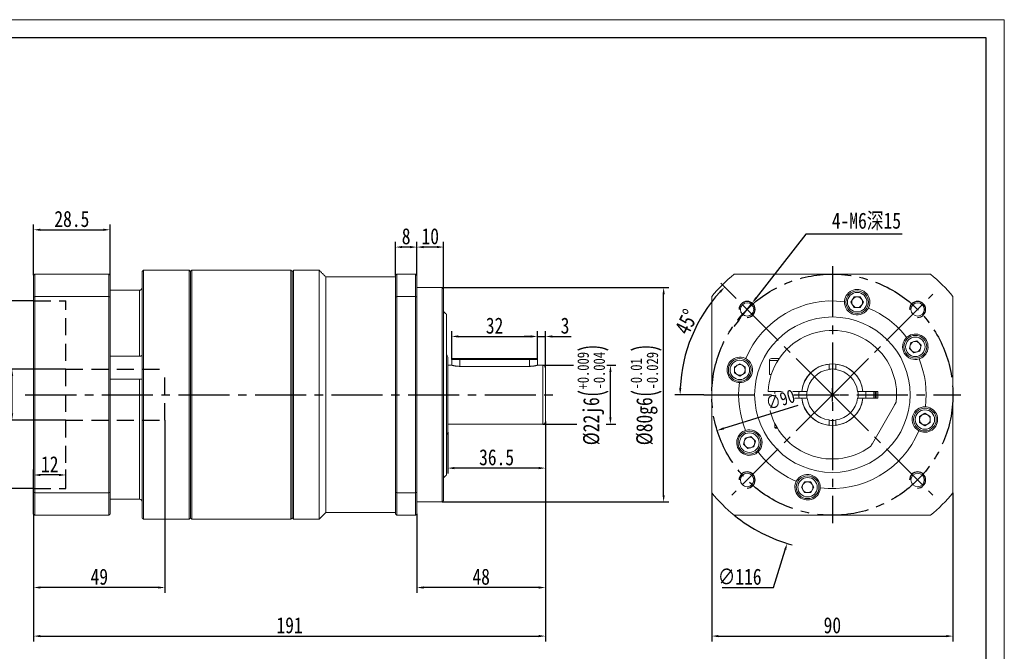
# Model space of a CAD drawing. Header units: millimetres. Extents: x 14 to 585, y 35 to 439.
# Tile 5 of 5: x 218 to 585, y 204 to 439. Entities that reach past the tile are written whole.
import ezdxf

# ---------------------------------------------------------------- set-up
doc = ezdxf.new("R2010")
doc.units = ezdxf.units.MM
doc.set_wipeout_variables(frame=1)
doc.header["$PDSIZE"] = -5
doc.linetypes.add('CENTER2', pattern=[28.575, 19.05, -3.175, 3.175, -3.175])
doc.linetypes.add('DASHED2', pattern=[9.525, 6.35, -3.175])
doc.layers.get('0').update_dxf_attribs({"lineweight": 18})
doc.layers.get('Defpoints').update_dxf_attribs({"lineweight": 18})
for name, color, linetype in [('1轮廓实线层', 7, 'Continuous'), ('2细线层', 4, 'Continuous'), ('3中心线层', 1, 'CENTER2'), ('4虚线层', 6, 'DASHED2'), ('7标注层', 4, 'Continuous')]:
    doc.layers.add(name, color=color, linetype=linetype)
doc.layers.add('图框_外框线', color=7, linetype='Continuous', lineweight=18)
doc.styles.add('TH_GBDIM', font='txt', dxfattribs={"width": 0.8})
doc.dimstyles.new('TH_GBDIM', dxfattribs={"dimtxt": 3.5, "dimasz": 2.5, "dimexe": 2, "dimexo": 0, "dimgap": 1.5, "dimtad": 1, "dimdec": 1, "dimdsep": 46, "dimtxsty": 'TH_GBDIM', "dimcen": 2.5, "dimdle": 5, "dimclrd": 4, "dimclre": 4, "dimclrt": 3, "dimadec": 0, "dimazin": 0, "dimtfac": 0.714286, "dimtdec": 1, "dimtmove": 0, "dimatfit": 3, "dimfxl": 1, "dimtolj": 1, "dimarcsym": 0})

# ---------------------------------------------------------------- blocks, each defined once
blk = doc.blocks.new('*D65')
at = {"color": 4, "lineweight": -2}
for p, q in [((413.21, 310.45), (424.65, 310.45)), ((437.15, 310.45), (440.45, 310.45)), ((438.45, 290.95), (438.45, 307.95)), ((413.21, 288.45), (425.94, 288.45)), ((436.88, 288.45), (440.45, 288.45))]:
    blk.add_line(p, q, dxfattribs=at)
at = {"color": 4}
for points in [[(438.86, 307.95), (438.03, 307.95), (438.45, 310.45)], [(438.03, 290.95), (438.86, 290.95), (438.45, 288.45)]]:
    blk.add_solid(points, dxfattribs=at)
at = {"layer": 'Defpoints', "color": 0}
for p in [(413.21, 310.45), (438.45, 310.45), (413.21, 288.45)]:
    blk.add_point(p, dxfattribs=at)
at = {"color": 3, "insert": (431.96, 299.45), "char_height": 6, "attachment_point": 5, "rotation": 90, "style": 'TH_GBDIM'}
blk.add_mtext('\\A1;{\\A1;{%%c22}{}{j6\\H0.7143x;{\\H2x;\\W0.5;(}\\S+0.009^ -0.004;{\\H2x;\\W0.5;)}}}', dxfattribs=at)
blk = doc.blocks.new('*D66')
at = {"color": 4, "lineweight": -2}
for p, q in [((375.71, 339.45), (460.29, 339.45)), ((458.29, 261.95), (458.29, 336.95)), ((375.71, 259.45), (460.29, 259.45))]:
    blk.add_line(p, q, dxfattribs=at)
at = {"color": 4}
for points in [[(458.71, 336.95), (457.88, 336.95), (458.29, 339.45)], [(457.88, 261.95), (458.71, 261.95), (458.29, 259.45)]]:
    blk.add_solid(points, dxfattribs=at)
at = {"layer": 'Defpoints', "color": 0}
for p in [(375.71, 339.45), (458.29, 339.45), (375.71, 259.45)]:
    blk.add_point(p, dxfattribs=at)
at = {"color": 3, "insert": (451.79, 299.45), "char_height": 6, "attachment_point": 5, "rotation": 90, "style": 'TH_GBDIM'}
blk.add_mtext('\\A1;{\\A1;{%%c80}{}{g6\\H0.7143x;{\\H2x;\\W0.5;(}\\S-0.01^ -0.029;{\\H2x;\\W0.5;)}}}', dxfattribs=at)
blk = doc.blocks.new('*D67')
at = {"color": 4, "lineweight": -2}
for p, q in [((379.21, 312.55), (379.21, 323.19)), ((381.71, 321.19), (408.71, 321.19)), ((411.21, 312.55), (411.21, 323.19))]:
    blk.add_line(p, q, dxfattribs=at)
at = {"color": 4}
for points in [[(381.71, 321.6), (381.71, 320.77), (379.21, 321.19)], [(408.71, 320.77), (408.71, 321.6), (411.21, 321.19)]]:
    blk.add_solid(points, dxfattribs=at)
at = {"layer": 'Defpoints', "color": 0}
for p in [(411.21, 321.19), (379.21, 312.55), (411.21, 312.55)]:
    blk.add_point(p, dxfattribs=at)
at = {"color": 3, "insert": (395.21, 325.19), "char_height": 6, "attachment_point": 5, "style": 'TH_GBDIM'}
blk.add_mtext('\\A1;32', dxfattribs=at)
blk = doc.blocks.new('*D68')
at = {"color": 4, "lineweight": -2}
for p, q in [((408.71, 321.19), (406.21, 321.19)), ((411.21, 312.55), (411.21, 323.19)), ((411.21, 321.19), (414.21, 321.19)), ((414.21, 309.45), (414.21, 323.19)), ((416.71, 321.19), (423.81, 321.19))]:
    blk.add_line(p, q, dxfattribs=at)
at = {"color": 4}
for points in [[(408.71, 320.77), (408.71, 321.6), (411.21, 321.19)], [(416.71, 321.6), (416.71, 320.77), (414.21, 321.19)]]:
    blk.add_solid(points, dxfattribs=at)
at = {"layer": 'Defpoints', "color": 0}
for p in [(414.21, 321.19), (411.21, 312.55), (414.21, 309.45)]:
    blk.add_point(p, dxfattribs=at)
at = {"color": 3, "insert": (421.51, 325.19), "char_height": 6, "attachment_point": 5, "style": 'TH_GBDIM'}
blk.add_mtext('\\A1;3', dxfattribs=at)
blk = doc.blocks.new('*D69')
at = {"color": 4, "lineweight": -2}
for p, q in [((366.21, 343.95), (366.21, 356.54)), ((376.21, 338.95), (376.21, 356.54)), ((373.71, 354.54), (368.71, 354.54))]:
    blk.add_line(p, q, dxfattribs=at)
at = {"color": 4}
for points in [[(368.71, 354.96), (368.71, 354.13), (366.21, 354.54)], [(373.71, 354.13), (373.71, 354.96), (376.21, 354.54)]]:
    blk.add_solid(points, dxfattribs=at)
at = {"layer": 'Defpoints', "color": 0}
for p in [(366.21, 354.54), (366.21, 343.95), (376.21, 338.95)]:
    blk.add_point(p, dxfattribs=at)
at = {"color": 3, "insert": (371.21, 358.54), "char_height": 6, "attachment_point": 5, "style": 'TH_GBDIM'}
blk.add_mtext('\\A1;10', dxfattribs=at)
blk = doc.blocks.new('*D70')
at = {"color": 4, "lineweight": -2}
for p, q in [((358.21, 343.95), (358.21, 356.54)), ((366.21, 343.95), (366.21, 356.54)), ((363.71, 354.54), (360.71, 354.54))]:
    blk.add_line(p, q, dxfattribs=at)
at = {"color": 4}
for points in [[(360.71, 354.96), (360.71, 354.13), (358.21, 354.54)], [(363.71, 354.13), (363.71, 354.96), (366.21, 354.54)]]:
    blk.add_solid(points, dxfattribs=at)
at = {"layer": 'Defpoints', "color": 0}
for p in [(358.21, 354.54), (358.21, 343.95), (366.21, 343.95)]:
    blk.add_point(p, dxfattribs=at)
at = {"color": 3, "insert": (362.21, 358.54), "char_height": 6, "attachment_point": 5, "style": 'TH_GBDIM'}
blk.add_mtext('\\A1;8', dxfattribs=at)
blk = doc.blocks.new('*D71')
at = {"color": 4, "lineweight": -2}
for p, q in [((414.21, 289.45), (414.21, 225.5)), ((366.21, 254.95), (366.21, 225.5)), ((411.71, 227.5), (368.71, 227.5))]:
    blk.add_line(p, q, dxfattribs=at)
at = {"color": 4}
for points in [[(368.71, 227.91), (368.71, 227.08), (366.21, 227.5)], [(411.71, 227.08), (411.71, 227.91), (414.21, 227.5)]]:
    blk.add_solid(points, dxfattribs=at)
at = {"layer": 'Defpoints', "color": 0}
for p in [(414.21, 289.45), (366.21, 254.95), (366.21, 227.5)]:
    blk.add_point(p, dxfattribs=at)
at = {"color": 3, "insert": (390.21, 231.5), "char_height": 6, "attachment_point": 5, "style": 'TH_GBDIM'}
blk.add_mtext('\\A1;48', dxfattribs=at)
blk = doc.blocks.new('*D72')
at = {"color": 4, "lineweight": -2}
for p, q in [((414.21, 289.45), (414.21, 270.06)), ((377.71, 285.45), (377.71, 270.06)), ((411.71, 272.06), (380.21, 272.06))]:
    blk.add_line(p, q, dxfattribs=at)
at = {"color": 4}
for points in [[(380.21, 272.48), (380.21, 271.65), (377.71, 272.06)], [(411.71, 271.65), (411.71, 272.48), (414.21, 272.06)]]:
    blk.add_solid(points, dxfattribs=at)
at = {"layer": 'Defpoints', "color": 0}
for p in [(414.21, 289.45), (377.71, 285.45), (377.71, 272.06)]:
    blk.add_point(p, dxfattribs=at)
at = {"color": 3, "insert": (395.96, 276.06), "char_height": 6, "attachment_point": 5, "style": 'TH_GBDIM'}
blk.add_mtext('\\A1;36.5', dxfattribs=at)
blk = doc.blocks.new('*D73')
at = {"color": 4, "lineweight": -2}
for p, q in [((476.26, 262.85), (476.26, 207.37)), ((566.26, 262.85), (566.26, 207.37)), ((478.76, 209.37), (563.76, 209.37))]:
    blk.add_line(p, q, dxfattribs=at)
at = {"color": 4}
for points in [[(478.76, 209.79), (478.76, 208.95), (476.26, 209.37)], [(563.76, 208.95), (563.76, 209.79), (566.26, 209.37)]]:
    blk.add_solid(points, dxfattribs=at)
at = {"layer": 'Defpoints', "color": 0}
for p in [(476.26, 262.85), (566.26, 262.85), (566.26, 209.37)]:
    blk.add_point(p, dxfattribs=at)
at = {"color": 3, "insert": (521.26, 213.37), "char_height": 6, "attachment_point": 5, "style": 'TH_GBDIM'}
blk.add_mtext('\\A1;90', dxfattribs=at)
blk = doc.blocks.new('*D74')
at = {"color": 4, "lineweight": -2}
for p, q in [((521.26, 296.95), (521.26, 301.95)), ((518.76, 299.45), (523.76, 299.45)), ((499.35, 227.5), (503.64, 241.57)), ((480.09, 227.5), (499.35, 227.5))]:
    blk.add_line(p, q, dxfattribs=at)
blk.add_arc((521.26, 299.45), 58, 230.8833, 255.0394, dxfattribs=at)
at = {"color": 4}
blk.add_solid([(504.04, 241.45), (503.24, 241.69), (504.37, 243.96)], dxfattribs=at)
at = {"layer": 'Defpoints', "color": 0}
for p in [(538.16, 354.93), (504.37, 243.96)]:
    blk.add_point(p, dxfattribs=at)
at = {"color": 3, "insert": (486.68, 231.5), "char_height": 6, "attachment_point": 5, "style": 'TH_GBDIM'}
blk.add_mtext('\\A1;∅116', dxfattribs=at)
blk = doc.blocks.new('*D75')
at = {"color": 4, "lineweight": -2}
for p, q in [((223.21, 334.45), (188.93, 334.45)), ((190.93, 266.95), (190.93, 331.95)), ((223.21, 264.45), (188.93, 264.45))]:
    blk.add_line(p, q, dxfattribs=at)
at = {"color": 4}
for points in [[(191.35, 331.95), (190.51, 331.95), (190.93, 334.45)], [(190.51, 266.95), (191.35, 266.95), (190.93, 264.45)]]:
    blk.add_solid(points, dxfattribs=at)
at = {"layer": 'Defpoints', "color": 0}
for p in [(190.93, 334.45), (223.21, 334.45), (223.21, 264.45)]:
    blk.add_point(p, dxfattribs=at)
at = {"color": 3, "insert": (184.47, 299.45), "char_height": 6, "attachment_point": 5, "rotation": 90, "style": 'TH_GBDIM'}
blk.add_mtext('\\A1;{\\A1;{%%c70}{}{E7\\H0.7143x;{\\H2x;\\W0.5;(}\\S+0.09^ +0.06;{\\H2x;\\W0.5;)}}}', dxfattribs=at)
blk = doc.blocks.new('*D76')
at = {"color": 4, "lineweight": -2}
for p, q in [((235.21, 308.99), (213.16, 308.99)), ((215.16, 292.49), (215.16, 306.49)), ((235.21, 289.99), (213.16, 289.99))]:
    blk.add_line(p, q, dxfattribs=at)
at = {"color": 4}
for points in [[(215.58, 306.49), (214.75, 306.49), (215.16, 308.99)], [(214.75, 292.49), (215.58, 292.49), (215.16, 289.99)]]:
    blk.add_solid(points, dxfattribs=at)
at = {"layer": 'Defpoints', "color": 0}
for p in [(215.16, 308.99), (235.21, 308.99), (235.21, 289.99)]:
    blk.add_point(p, dxfattribs=at)
at = {"color": 3, "insert": (208.7, 299.49), "char_height": 6, "attachment_point": 5, "rotation": 90, "style": 'TH_GBDIM'}
blk.add_mtext('\\A1;{\\A1;{%%c19}{}{G6\\H0.7143x;{\\H2x;\\W0.5;(}\\S+0.02^ +0.007;{\\H2x;\\W0.5;)}}}', dxfattribs=at)
blk = doc.blocks.new('*D77')
at = {"color": 4, "lineweight": -2}
for p, q in [((223.21, 254.85), (223.21, 271.49)), ((232.71, 269.49), (225.71, 269.49)), ((235.21, 264.49), (235.21, 271.49))]:
    blk.add_line(p, q, dxfattribs=at)
at = {"color": 4}
for points in [[(225.71, 269.91), (225.71, 269.08), (223.21, 269.49)], [(232.71, 269.08), (232.71, 269.91), (235.21, 269.49)]]:
    blk.add_solid(points, dxfattribs=at)
at = {"layer": 'Defpoints', "color": 0}
for p in [(223.21, 269.49), (235.21, 264.49), (223.21, 254.85)]:
    blk.add_point(p, dxfattribs=at)
at = {"color": 3, "insert": (229.21, 273.49), "char_height": 6, "attachment_point": 5, "style": 'TH_GBDIM'}
blk.add_mtext('\\A1;12', dxfattribs=at)
blk = doc.blocks.new('*D78')
at = {"color": 4, "lineweight": -2}
for p, q in [((272.21, 289.95), (272.21, 225.5)), ((223.21, 254.85), (223.21, 225.5)), ((269.71, 227.5), (225.71, 227.5))]:
    blk.add_line(p, q, dxfattribs=at)
at = {"color": 4}
for points in [[(225.71, 227.91), (225.71, 227.08), (223.21, 227.5)], [(269.71, 227.08), (269.71, 227.91), (272.21, 227.5)]]:
    blk.add_solid(points, dxfattribs=at)
at = {"layer": 'Defpoints', "color": 0}
for p in [(272.21, 289.95), (223.21, 254.85), (223.21, 227.5)]:
    blk.add_point(p, dxfattribs=at)
at = {"color": 3, "insert": (247.71, 231.5), "char_height": 6, "attachment_point": 5, "style": 'TH_GBDIM'}
blk.add_mtext('\\A1;49', dxfattribs=at)
blk = doc.blocks.new('*D79')
at = {"color": 4, "lineweight": -2}
for p, q in [((414.21, 289.45), (414.21, 207.37)), ((223.21, 254.85), (223.21, 207.37)), ((225.71, 209.37), (411.71, 209.37))]:
    blk.add_line(p, q, dxfattribs=at)
at = {"color": 4}
for points in [[(225.71, 209.79), (225.71, 208.95), (223.21, 209.37)], [(411.71, 208.95), (411.71, 209.79), (414.21, 209.37)]]:
    blk.add_solid(points, dxfattribs=at)
at = {"layer": 'Defpoints', "color": 0}
for p in [(414.21, 289.45), (223.21, 254.85), (414.21, 209.37)]:
    blk.add_point(p, dxfattribs=at)
at = {"color": 3, "insert": (318.71, 213.37), "char_height": 6, "attachment_point": 5, "style": 'TH_GBDIM'}
blk.add_mtext('\\A1;191', dxfattribs=at)
blk = doc.blocks.new('*D80')
at = {"color": 4, "lineweight": -2}
for p, q in [((511.4, 359.4), (492.83, 335.6)), ((547.37, 359.4), (511.4, 359.4)), ((487.6, 328.9), (491.29, 333.63)), ((486.06, 326.93), (484.52, 324.96))]:
    blk.add_line(p, q, dxfattribs=at)
at = {"color": 4}
for points in [[(492.5, 335.86), (493.16, 335.35), (491.29, 333.63)], [(486.39, 326.67), (485.73, 327.19), (487.6, 328.9)]]:
    blk.add_solid(points, dxfattribs=at)
at = {"layer": 'Defpoints', "color": 0}
for p in [(491.29, 333.63), (487.6, 328.9)]:
    blk.add_point(p, dxfattribs=at)
at = {"color": 3, "insert": (533.98, 364.1), "char_height": 6, "attachment_point": 5, "style": 'TH_GBDIM'}
blk.add_mtext('\\A1;4-M6深15{}', dxfattribs=at)
blk = doc.blocks.new('*D81')
at = {"layer": '7标注层', "color": 4, "lineweight": -2}
for p, q in [((483.79, 336.93), (479.68, 341.04)), ((473.26, 299.45), (462.45, 299.45))]:
    blk.add_line(p, q, dxfattribs=at)
blk.add_arc((521.26, 299.45), 56.82, 137.5213, 177.4787, dxfattribs=at)
at = {"layer": '7标注层', "color": 4}
for points in [[(479.66, 337.53), (479.06, 338.1), (481.09, 339.62)], [(464.09, 301.96), (464.92, 301.94), (464.45, 299.45)]]:
    blk.add_solid(points, dxfattribs=at)
at = {"layer": 'Defpoints', "color": 0}
for p in [(483.79, 336.93), (466.38, 314.15), (473.26, 299.45), (521.26, 299.45), (569.26, 299.45)]:
    blk.add_point(p, dxfattribs=at)
at = {"layer": '7标注层', "color": 3, "insert": (466.87, 326.64), "char_height": 6, "attachment_point": 5, "rotation": 63.441, "style": 'TH_GBDIM'}
blk.add_mtext('\\A1;45%%d', dxfattribs=at)
blk = doc.blocks.new('*D84')
at = {"layer": '7标注层', "color": 4, "lineweight": -2}
blk.add_line((508.35, 295.44), (480.68, 286.84), dxfattribs=at)
at = {"layer": '7标注层', "color": 4}
blk.add_solid([(480.55, 287.24), (480.8, 286.44), (478.29, 286.1)], dxfattribs=at)
at = {"layer": 'Defpoints', "color": 0}
for p in [(564.24, 312.8), (478.29, 286.1)]:
    blk.add_point(p, dxfattribs=at)
at = {"layer": '7标注层', "color": 3, "insert": (501.86, 297.61), "char_height": 5, "attachment_point": 5, "rotation": 17.2551, "style": 'TH_GBDIM'}
blk.add_mtext('\\A1;∅90', dxfattribs=at)
blk = doc.blocks.new('*D85')
at = {"layer": '7标注层', "color": 4, "lineweight": -2}
for p, q in [((223.21, 344.05), (223.21, 363)), ((225.71, 361), (249.21, 361)), ((251.71, 344.05), (251.71, 363))]:
    blk.add_line(p, q, dxfattribs=at)
at = {"layer": '7标注层', "color": 4}
for points in [[(225.71, 361.42), (225.71, 360.58), (223.21, 361)], [(249.21, 360.58), (249.21, 361.42), (251.71, 361)]]:
    blk.add_solid(points, dxfattribs=at)
at = {"layer": 'Defpoints', "color": 0}
for p in [(251.71, 361), (223.21, 344.05), (251.71, 344.05)]:
    blk.add_point(p, dxfattribs=at)
at = {"layer": '7标注层', "color": 3, "insert": (237.46, 365), "char_height": 6, "attachment_point": 5, "style": 'TH_GBDIM'}
blk.add_mtext('\\A1;28.5', dxfattribs=at)

msp = doc.modelspace()

# ---------------------------------------------------------------- linework, layer by layer
at = {"color": 7, "linetype": 'Continuous', "lineweight": 15}
for p, q in [((263.71, 253.45), (263.71, 345.45)), ((264.21, 345.95), (264.21, 252.95)), ((281.21, 299.45), (281.21, 345.95)), ((281.71, 253.45), (281.71, 345.45)), ((281.71, 345.45), (281.71, 299.45)), ((282.21, 345.95), (282.21, 252.95)), ((319.21, 299.45), (319.21, 345.95)), ((319.71, 345.45), (319.71, 299.45)), ((319.71, 253.45), (319.71, 345.45)), ((320.21, 345.95), (320.21, 252.95)), ((329.71, 345.95), (329.71, 252.95)), ((223.21, 335.9), (223.21, 344.05)), ((223.61, 344.45), (223.61, 336.04)), ((251.31, 344.45), (223.61, 344.45)), ((251.31, 336.04), (251.31, 344.45)), ((251.71, 344.05), (251.71, 335.9)), ((332.21, 343.45), (332.21, 255.45)), ((358.21, 335.86), (358.21, 343.95)), ((358.71, 344.45), (358.71, 336.04)), ((365.71, 344.45), (358.71, 344.45)), ((365.71, 336.04), (365.71, 344.45)), ((366.21, 343.95), (366.21, 335.86)), ((484.67, 344.45), (557.86, 344.45)), ((262.71, 338.45), (251.71, 338.45)), ((262.71, 313.81), (262.71, 338.45)), ((375.71, 299.45), (375.71, 339.45)), ((376.21, 338.95), (376.21, 299.45)), ((223.21, 263), (223.21, 335.9)), ((223.61, 336.04), (223.61, 262.85)), ((251.31, 336.04), (223.61, 336.04)), ((251.31, 262.85), (251.31, 336.04)), ((251.71, 335.9), (251.71, 263)), ((358.21, 263.03), (358.21, 335.86)), ((358.71, 336.04), (358.71, 262.85)), ((358.71, 336.04), (365.71, 336.04)), ((365.71, 262.85), (365.71, 336.04)), ((366.21, 335.86), (366.21, 263.03)), ((476.26, 262.85), (476.26, 336.04)), ((528.21, 333.98), (529.36, 335.98)), ((529.36, 335.98), (531.67, 335.98)), ((531.67, 335.98), (532.83, 333.98)), ((566.26, 336.04), (566.26, 262.85)), ((529.36, 331.98), (528.21, 333.98)), ((531.67, 331.98), (529.36, 331.98)), ((532.83, 333.98), (531.67, 331.98)), ((377.21, 299.45), (377.21, 329.45)), ((549.99, 316.72), (550.59, 318.96)), ((551.63, 315.09), (549.99, 316.72)), ((550.59, 318.96), (552.82, 319.55)), ((552.82, 319.55), (554.46, 317.92)), ((554.46, 317.92), (553.86, 315.69)), ((251.71, 313.81), (262.71, 313.81)), ((377.71, 313.45), (377.71, 299.45)), ((382.21, 312.55), (379.21, 312.55)), ((379.61, 312.95), (382.21, 312.95)), ((382.21, 312.95), (408.21, 312.95)), ((382.21, 312.55), (382.21, 312.95)), ((408.21, 312.55), (382.21, 312.55)), ((382.21, 312.55), (382.21, 310.03)), ((408.21, 312.95), (408.21, 312.55)), ((408.21, 312.95), (410.81, 312.95)), ((411.21, 312.55), (408.21, 312.55)), ((408.21, 312.55), (408.21, 310.03)), ((501.42, 312.95), (498.51, 312.95)), ((553.86, 315.69), (551.63, 315.09)), ((408.21, 310.03), (382.21, 310.03)), ((413.21, 299.45), (413.21, 310.45)), ((414.21, 309.45), (414.21, 299.45)), ((484.73, 309.85), (486.73, 311.01)), ((484.73, 307.55), (484.73, 309.85)), ((486.73, 311.01), (488.73, 309.85)), ((488.73, 309.85), (488.73, 307.55)), ((500.93, 312.2), (497.76, 312.2)), ((520.01, 310.38), (520.01, 309.45)), ((522.51, 309.45), (522.51, 310.38)), ((262.71, 305.28), (251.71, 305.28)), ((262.71, 260.45), (262.71, 305.28)), ((486.73, 306.39), (484.73, 307.55)), ((488.73, 307.55), (486.73, 306.39)), ((498.47, 306.95), (497.76, 306.95)), ((281.21, 252.95), (281.21, 299.45)), ((281.71, 299.45), (281.71, 253.45)), ((319.21, 252.95), (319.21, 299.45)), ((319.71, 299.45), (319.71, 253.45)), ((375.71, 259.45), (375.71, 299.45)), ((376.21, 299.45), (376.21, 259.95)), ((377.21, 269.45), (377.21, 299.45)), ((377.71, 299.45), (377.71, 285.45)), ((413.21, 288.45), (413.21, 299.45)), ((414.21, 299.45), (414.21, 289.45)), ((509.33, 300.7), (497.8, 300.7)), ((497.8, 298.2), (509.33, 298.2)), ((505.81, 300.7), (505.76, 299.45)), ((505.76, 299.45), (505.81, 298.2)), ((511.26, 300.7), (510.34, 300.7)), ((510.34, 298.2), (511.26, 298.2)), ((532.19, 300.7), (531.26, 300.7)), ((531.26, 298.2), (532.19, 298.2)), ((538.26, 300.7), (533.2, 300.7)), ((533.2, 298.2), (538.26, 298.2)), ((538.26, 298.2), (538.26, 300.7)), ((536.19, 281.29), (544.45, 295.6)), ((553.8, 291.35), (555.8, 292.5)), ((553.8, 289.04), (553.8, 291.35)), ((555.8, 292.5), (557.8, 291.35)), ((557.8, 291.35), (557.8, 289.04)), ((499.76, 287.2), (500.63, 287.2)), ((500.78, 286.95), (500.01, 286.95)), ((520.01, 289.45), (520.01, 288.52)), ((522.51, 288.52), (522.51, 289.45)), ((555.8, 287.88), (553.8, 289.04)), ((557.8, 289.04), (555.8, 287.88)), ((488.07, 280.97), (488.67, 283.21)), ((488.67, 283.21), (490.9, 283.8)), ((490.9, 283.8), (492.53, 282.17)), ((489.71, 279.34), (488.07, 280.97)), ((491.94, 279.94), (489.71, 279.34)), ((492.53, 282.17), (491.94, 279.94)), ((509.7, 264.92), (510.86, 266.92)), ((510.86, 262.92), (509.7, 264.92)), ((510.86, 266.92), (513.17, 266.92)), ((513.17, 266.92), (514.32, 264.92)), ((514.32, 264.92), (513.17, 262.92)), ((223.21, 254.85), (223.21, 263)), ((251.31, 262.85), (223.61, 262.85)), ((223.61, 262.85), (223.61, 254.45)), ((251.31, 254.45), (251.31, 262.85)), ((251.71, 263), (251.71, 254.85)), ((358.21, 254.95), (358.21, 263.03)), ((358.71, 262.85), (358.71, 254.45)), ((365.71, 262.85), (358.71, 262.85)), ((365.71, 254.45), (365.71, 262.85)), ((366.21, 263.03), (366.21, 254.95)), ((513.17, 262.92), (510.86, 262.92)), ((251.71, 260.45), (262.71, 260.45)), ((251.31, 254.45), (223.61, 254.45)), ((358.71, 254.45), (365.71, 254.45)), ((557.86, 254.45), (484.67, 254.45))]:
    msp.add_line(p, q, dxfattribs=at)
at = {"color": 7, "linetype": 'Continuous', "lineweight": 15, "flags": 128}
msp.add_lwpolyline([(536.71, 298.2), (536.76, 299.45), (536.71, 300.7)], dxfattribs=at)
at = {"color": 7, "linetype": 'Continuous', "lineweight": 15}
for centre, radius in [((530.52, 333.98), 4.25), ((530.52, 333.98), 3.63), ((521.26, 299.45), 29), ((552.22, 317.32), 4.25), ((552.22, 317.32), 3.63), ((486.73, 308.7), 4.25), ((486.73, 308.7), 3.63), ((555.8, 290.19), 4.25), ((555.8, 290.19), 3.62), ((490.3, 281.57), 4.25), ((490.3, 281.57), 3.63), ((512.01, 264.92), 4.25), ((512.01, 264.92), 3.63)]:
    msp.add_circle(centre, radius, dxfattribs=at)
for centre in [(489.44, 331.27), (553.08, 331.27), (489.44, 267.63), (553.08, 267.63)]:
    msp.add_circle(centre, 2.5)
for centre, radius, start, end in [((521.26, 299.45), 58, 129.1167, 140.8833), ((521.26, 299.45), 58, 39.1167, 50.8833), ((530.52, 333.98), 4.75, 336.9662, 173.0338), ((521.26, 299.45), 35, 82.6029, 157.3971), ((530.52, 333.98), 2, 150, 210), ((530.52, 333.98), 2, 90, 150), ((530.52, 333.98), 2, 30, 90), ((530.52, 333.98), 2, 330, 30), ((530.52, 333.98), 4.75, 177.866, 332.134), ((530.52, 333.98), 2, 210, 270), ((530.52, 333.98), 2, 270, 330), ((521.26, 299.45), 35, 37.6029, 67.3971), ((521.26, 299.45), 24, 353.5565, 177.0145), ((552.22, 317.32), 4.75, 132.866, 287.134), ((552.22, 317.32), 4.75, 291.9662, 128.0338), ((552.22, 317.32), 2, 165, 225), ((552.22, 317.32), 2, 105, 165), ((552.22, 317.32), 2, 45, 105), ((552.22, 317.32), 2, 285, 345), ((552.22, 317.32), 2, 345, 45), ((376.71, 313.45), 1, 0, 60), ((486.73, 308.7), 4.75, 66.9662, 263.0338), ((486.73, 308.7), 4.75, 267.866, 62.134), ((498.51, 312.2), 0.75, 90, 180), ((552.22, 317.32), 2, 225, 285), ((521.26, 299.45), 35, 352.6029, 22.3971), ((413.21, 309.45), 1, 0, 90), ((486.73, 308.7), 2, 120, 180), ((486.73, 308.7), 2, 180, 240), ((486.73, 308.7), 2, 60, 120), ((486.73, 308.7), 2, 0, 60), ((486.73, 308.7), 2, 300, 0), ((521.26, 299.45), 11.5, 6.2401, 173.7599), ((521.26, 299.45), 11.5, 96.2401, 173.7599), ((521.26, 299.45), 9.5, 97.5608, 172.4392), ((521.26, 299.45), 9.6, 82.5184, 97.4816), ((521.26, 299.45), 11.5, 6.2401, 83.7599), ((521.26, 299.45), 9.5, 7.5608, 82.4392), ((486.73, 308.7), 2, 240, 300), ((521.26, 299.45), 35, 172.6029, 202.3971), ((521.26, 299.45), 24, 182.9855, 306.4435), ((521.26, 299.45), 12.5, 174.2608, 185.7392), ((521.26, 299.45), 11.5, 186.2401, 353.7599), ((521.26, 299.45), 11.5, 186.2401, 263.7599), ((521.26, 299.45), 9.6, 172.5184, 187.4816), ((521.26, 299.45), 9.5, 187.5608, 262.4392), ((521.26, 299.45), 9.5, 277.5608, 352.4392), ((521.26, 299.45), 11.5, 276.2401, 353.7599), ((521.26, 299.45), 9.6, 352.5184, 7.4816), ((521.26, 299.45), 12.5, 354.2608, 5.7392), ((521.26, 299.45), 16, 355.5192, 4.4808), ((521.26, 299.45), 16.4, 355.6287, 4.3713), ((521.26, 299.45), 17, 355.7833, 4.2167), ((555.8, 290.19), 4.75, 87.866, 242.134), ((555.8, 290.19), 4.75, 246.9662, 83.0338), ((555.8, 290.19), 2, 120, 180), ((555.8, 290.19), 2, 60, 120), ((555.8, 290.19), 2, 0, 60), ((413.21, 289.45), 1, 270, 0), ((521.26, 299.45), 9.6, 262.5184, 277.4816), ((555.8, 290.19), 2, 180, 240), ((555.8, 290.19), 2, 240, 300), ((555.8, 290.19), 2, 300, 0), ((376.71, 285.45), 1, 300, 0), ((490.3, 281.57), 4.75, 111.9662, 308.0338), ((490.3, 281.57), 2, 105, 165), ((490.3, 281.57), 4.75, 312.866, 107.134), ((490.3, 281.57), 2, 45, 105), ((490.3, 281.57), 2, 345, 45), ((521.26, 299.45), 35, 262.6029, 337.3971), ((490.3, 281.57), 2, 165, 225), ((490.3, 281.57), 2, 225, 285), ((490.3, 281.57), 2, 285, 345), ((521.26, 299.45), 35, 217.6029, 247.3971), ((512.01, 264.92), 4.75, 357.866, 152.134), ((512.01, 264.92), 4.75, 156.9662, 353.0338), ((512.01, 264.92), 2, 150, 210), ((512.01, 264.92), 2, 90, 150), ((512.01, 264.92), 2, 30, 90), ((512.01, 264.92), 2, 330, 30), ((521.26, 299.45), 58, 219.1167, 230.8833), ((512.01, 264.92), 2, 210, 270), ((512.01, 264.92), 2, 270, 330), ((521.26, 299.45), 58, 309.1167, 320.8833)]:
    msp.add_arc(centre, radius, start, end, dxfattribs=at)
for points in [[(264.21, 345.95), (263.71, 345.45)], [(281.21, 345.95), (264.21, 345.95)], [(281.71, 345.45), (281.21, 345.95)], [(282.21, 345.95), (281.71, 345.45)], [(319.21, 345.95), (282.21, 345.95)], [(319.71, 345.45), (319.21, 345.95)], [(320.21, 345.95), (319.71, 345.45)], [(329.71, 345.95), (320.21, 345.95)], [(332.21, 343.45), (329.71, 345.95)], [(223.21, 344.05), (223.61, 344.45)], [(251.71, 344.05), (251.31, 344.45)], [(358.21, 343.45), (332.21, 343.45)], [(358.21, 343.95), (358.71, 344.45)], [(366.21, 343.95), (365.71, 344.45)], [(375.71, 339.45), (366.21, 339.45)], [(376.21, 338.95), (375.71, 339.45)], [(223.21, 335.9), (223.61, 336.04)], [(251.31, 336.04), (251.71, 335.9)], [(358.71, 336.04), (358.21, 335.86)], [(366.21, 335.86), (365.71, 336.04)], [(525.8, 334.56), (525.77, 334.16)], [(534.72, 331.76), (534.89, 332.12)], [(377.21, 329.45), (376.21, 330.45)], [(549.3, 321.06), (548.99, 320.8)], [(379.61, 312.95), (379.21, 312.55)], [(379.21, 312.55), (379.21, 310.45)], [(411.21, 312.55), (410.81, 312.95)], [(411.21, 310.45), (411.21, 312.55)], [(488.95, 312.9), (488.59, 313.07)], [(553.62, 312.78), (554, 312.92)], [(379.21, 310.45), (377.71, 310.45)], [(413.21, 310.45), (411.21, 310.45)], [(497.76, 312.2), (497.76, 306.95)], [(520.01, 310.88), (520.01, 310.38)], [(522.51, 310.38), (522.51, 310.88)], [(486.16, 303.98), (486.56, 303.95)], [(497.8, 300.7), (497.3, 300.7)], [(497.3, 298.2), (497.8, 298.2)], [(499.76, 300.7), (499.76, 298.2)], [(505.76, 298.2), (505.76, 300.7)], [(509.83, 300.7), (509.33, 300.7)], [(509.33, 298.2), (509.83, 298.2)], [(510.34, 300.7), (509.83, 300.7)], [(509.83, 298.2), (510.34, 298.2)], [(532.7, 300.7), (532.19, 300.7)], [(532.19, 298.2), (532.7, 298.2)], [(533.2, 300.7), (532.7, 300.7)], [(532.7, 298.2), (533.2, 298.2)], [(545.11, 296.75), (544.45, 295.6)], [(556.37, 294.91), (555.97, 294.94)], [(377.71, 288.45), (413.21, 288.45)], [(499.76, 288.78), (499.76, 287.2)], [(499.76, 287.2), (500.01, 286.95)], [(520.01, 288.52), (520.01, 288.02)], [(522.51, 288.02), (522.51, 288.52)], [(488.9, 286.11), (488.53, 285.98)], [(553.58, 286), (553.94, 285.82)], [(536.19, 281.29), (535.52, 280.14)], [(493.23, 277.83), (493.53, 278.09)], [(376.21, 268.45), (377.21, 269.45)], [(507.81, 267.14), (507.64, 266.77)], [(516.73, 264.34), (516.76, 264.74)], [(223.21, 263), (223.61, 262.85)], [(251.31, 262.85), (251.71, 263)], [(358.71, 262.85), (358.21, 263.03)], [(366.21, 263.03), (365.71, 262.85)], [(366.21, 259.45), (375.71, 259.45)], [(375.71, 259.45), (376.21, 259.95)], [(223.61, 254.45), (223.21, 254.85)], [(251.31, 254.45), (251.71, 254.85)], [(329.71, 252.95), (332.21, 255.45)], [(332.21, 255.45), (358.21, 255.45)], [(358.71, 254.45), (358.21, 254.95)], [(366.21, 254.95), (365.71, 254.45)], [(263.71, 253.45), (264.21, 252.95)], [(264.21, 252.95), (281.21, 252.95)], [(281.21, 252.95), (281.71, 253.45)], [(281.71, 253.45), (282.21, 252.95)], [(282.21, 252.95), (319.21, 252.95)], [(319.21, 252.95), (319.71, 253.45)], [(319.71, 253.45), (320.21, 252.95)], [(320.21, 252.95), (329.71, 252.95)]]:
    msp.add_open_spline(points, degree=1, dxfattribs=at)
for points, knots in [([(263.71, 339.42), (263.71, 339.41), (263.71, 339.28), (263.65, 339.05), (263.48, 338.77), (263.21, 338.56), (262.94, 338.46), (262.77, 338.45), (262.71, 338.45)], [0, 0, 0, 0, 0.032682, 0.242401, 0.454081, 0.670712, 0.887589, 1, 1, 1, 1]), ([(262.71, 313.81), (262.82, 313.81), (263.04, 313.83), (263.33, 313.93), (263.56, 314.06), (263.69, 314.2), (263.7, 314.29), (263.71, 314.32)], [0, 0, 0, 0, 0.209035, 0.418027, 0.631427, 0.849138, 1, 1, 1, 1]), ([(382.21, 310.03), (382.13, 310.03), (381.88, 310.03), (381.55, 310.05), (381.24, 310.07), (380.93, 310.1), (380.64, 310.14), (380.37, 310.19), (380.12, 310.23), (379.89, 310.28), (379.69, 310.32), (379.56, 310.36), (379.45, 310.38), (379.36, 310.41), (379.29, 310.43), (379.22, 310.44), (379.22, 310.44), (379.21, 310.45)], [0, 0, 0, 0, 0.051394, 0.155976, 0.209285, 0.260676, 0.365141, 0.41832, 0.470926, 0.577864, 0.632321, 0.685739, 0.739539, 0.794564, 0.850022, 0.902145, 1, 1, 1, 1]), ([(411.2, 310.45), (411.21, 310.45), (411.21, 310.45), (411.19, 310.44), (411.15, 310.43), (411.07, 310.41), (410.95, 310.38), (410.8, 310.34), (410.62, 310.3), (410.4, 310.26), (410.23, 310.22), (410.03, 310.19), (409.82, 310.15), (409.6, 310.12), (409.37, 310.09), (409.13, 310.07), (408.89, 310.05), (408.65, 310.04), (408.42, 310.03), (408.28, 310.03), (408.21, 310.03)], [0, 0, 0, 0, 0.008253, 0.062366, 0.11316, 0.216449, 0.269056, 0.320414, 0.424778, 0.477891, 0.530865, 0.584199, 0.638676, 0.693551, 0.746807, 0.800449, 0.855331, 0.910652, 0.955206, 1, 1, 1, 1]), ([(520.01, 308.86), (520.01, 308.92), (520.01, 309.11), (520.01, 309.3), (520.01, 309.45)], [0, 0, 0, 0, 0.262878, 1, 1, 1, 1]), ([(522.51, 309.45), (522.51, 309.3), (522.51, 309.11), (522.51, 308.92), (522.51, 308.86)], [0, 0, 0, 0, 0.737122, 1, 1, 1, 1]), ([(263.58, 305.25), (263.58, 305.25), (263.53, 305.24), (263.35, 305.25), (263.05, 305.27), (262.82, 305.27), (262.71, 305.28)], [0, 0, 0, 0, 0.058586, 0.369069, 0.684466, 1, 1, 1, 1]), ([(511.26, 300.7), (511.41, 300.7), (511.6, 300.7), (511.8, 300.7), (511.85, 300.7)], [0, 0, 0, 0, 0.737122, 1, 1, 1, 1]), ([(511.85, 298.2), (511.8, 298.2), (511.6, 298.2), (511.41, 298.2), (511.26, 298.2)], [0, 0, 0, 0, 0.262878, 1, 1, 1, 1]), ([(530.68, 300.7), (530.73, 300.7), (530.93, 300.7), (531.12, 300.7), (531.26, 300.7)], [0, 0, 0, 0, 0.262878, 1, 1, 1, 1]), ([(531.26, 298.2), (531.12, 298.2), (530.93, 298.2), (530.73, 298.2), (530.68, 298.2)], [0, 0, 0, 0, 0.737122, 1, 1, 1, 1]), ([(520.01, 289.45), (520.01, 289.59), (520.01, 289.78), (520.01, 289.98), (520.01, 290.03)], [0, 0, 0, 0, 0.737122, 1, 1, 1, 1]), ([(522.51, 290.03), (522.51, 289.98), (522.51, 289.78), (522.51, 289.59), (522.51, 289.45)], [0, 0, 0, 0, 0.262878, 1, 1, 1, 1]), ([(262.71, 260.45), (262.82, 260.44), (263.04, 260.42), (263.33, 260.26), (263.56, 260.02), (263.69, 259.74), (263.7, 259.55), (263.71, 259.47)], [0, 0, 0, 0, 0.209035, 0.418027, 0.631427, 0.849138, 1, 1, 1, 1])]:
    msp.add_open_spline(points, degree=3, knots=knots, dxfattribs=at)
at = {"layer": '2细线层'}
for centre in [(489.44, 331.27), (553.08, 331.27), (489.44, 267.63), (553.08, 267.63)]:
    msp.add_arc(centre, 3, 270, 180, dxfattribs=at)
at = {"layer": '3中心线层'}
for p, q in [((521.26, 347.45), (521.26, 251.45)), ((521.26, 299.45), (483.79, 336.93)), ((521.26, 299.45), (558.74, 336.93)), ((220.09, 299.45), (418.33, 299.45)), ((473.26, 299.45), (569.26, 299.45)), ((521.26, 299.45), (483.79, 261.97)), ((521.26, 299.45), (558.74, 261.97))]:
    msp.add_line(p, q, dxfattribs=at)
msp.add_circle((521.26, 299.45), 45, dxfattribs=at)
at = {"layer": '4虚线层'}
for p, q in [((223.21, 334.45), (235.21, 334.49)), ((235.21, 264.49), (235.21, 334.49)), ((235.21, 308.99), (272.21, 308.95)), ((272.21, 289.95), (272.21, 308.95)), ((235.21, 289.99), (272.21, 289.95)), ((223.21, 264.45), (235.21, 264.49))]:
    msp.add_line(p, q, dxfattribs=at)
at = {"layer": '图框_外框线', "color": 3}
msp.add_lwpolyline([(14, 35.31), (585.43, 35.31), (585.43, 439.39), (14, 439.39)], close=True, dxfattribs=at)
at = {"layer": '图框_外框线', "color": 3, "lineweight": 25}
msp.add_lwpolyline([(48.01, 42.12), (578.62, 42.12), (578.62, 432.59), (48.01, 432.59)], close=True, dxfattribs=at)

# ---------------------------------------------------------------- dimensions: what is measured, and where the dimension line sits
dim = msp.add_diameter_dim_2p(p1=(487.6, 328.9), p2=(491.29, 333.63), text='4-M<>深15{}', dimstyle='TH_GBDIM', override={"dimtxt": 6, "dimgap": 1, "dimtoh": 1, "dimpost": '<>', "dimcen": 0, "dimtvp": 0.1})
dim.commit()
dim.dimension.update_dxf_attribs({"geometry": '*D80', "text_midpoint": (533.98, 359.4), "dimtype": 163})
for base, p1, p2, picture, middle in [((358.21, 354.54), (366.21, 343.95), (358.21, 343.95), '*D70', (362.21, 358.54)), ((366.21, 354.54), (376.21, 338.95), (366.21, 343.95), '*D69', (371.21, 358.54)), ((411.21, 321.19), (379.21, 312.55), (411.21, 312.55), '*D67', (395.21, 325.19)), ((414.21, 321.19), (411.21, 312.55), (414.21, 309.45), '*D68', (421.51, 325.19)), ((223.21, 227.5), (272.21, 289.95), (223.21, 254.85), '*D78', (247.71, 231.5)), ((414.21, 209.37), (223.21, 254.85), (414.21, 289.45), '*D79', (318.71, 213.37))]:
    dim = msp.add_linear_dim(base=base, p1=p1, p2=p2, dimstyle='TH_GBDIM', override={"dimtxt": 6, "dimgap": 1})
    dim.commit()
    dim.dimension.update_dxf_attribs({"geometry": picture, "text_midpoint": middle})
dim = msp.add_diameter_dim_2p(p1=(538.16, 354.93), p2=(504.37, 243.96), dimstyle='TH_GBDIM', override={"dimtxt": 6, "dimgap": 1, "dimtih": 1, "dimtoh": 1, "dimtofl": 0})
dim.commit()
dim.dimension.update_dxf_attribs({"geometry": '*D74', "text_midpoint": (486.68, 227.5), "dimtype": 163})
for base, p1, p2, text, override, picture, middle in [((215.16, 308.99), (235.21, 289.99), (235.21, 308.99), '{\\A1;{%%c<>}{}{G6\\H0.7143x;{\\H2x;\\W0.5;(}\\S+0.02^ +0.007;{\\H2x;\\W0.5;)}}}', {"dimtxt": 6, "dimgap": 1, "dimtp": 0.02, "dimtm": -0.007, "dimtdec": 3, "dimtzin": 8}, '*D76', (215.16, 299.49)), ((438.45, 310.45), (413.21, 288.45), (413.21, 310.45), '{\\A1;{%%c<>}{}{j6\\H0.7143x;{\\H2x;\\W0.5;(}\\S+0.009^ -0.004;{\\H2x;\\W0.5;)}}}', {"dimtxt": 6, "dimgap": 1, "dimtp": 0.009, "dimtm": 0.004, "dimtdec": 3, "dimtzin": 8}, '*D65', (438.45, 299.45))]:
    dim = msp.add_linear_dim(base=base, p1=p1, p2=p2, angle=90, text=text, dimstyle='TH_GBDIM', override=override)
    dim.commit()
    dim.dimension.update_dxf_attribs({"geometry": picture, "text_midpoint": middle, "dimtype": 160})
for base, p1, p2, text, override, picture, middle in [((458.29, 339.45), (375.71, 259.45), (375.71, 339.45), '{\\A1;{%%c<>}{}{g6\\H0.7143x;{\\H2x;\\W0.5;(}\\S-0.01^ -0.029;{\\H2x;\\W0.5;)}}}', {"dimtxt": 6, "dimgap": 1, "dimtad": 1, "dimjust": 0, "dimdec": 1, "dimlfac": 1, "dimse1": 0, "dimse2": 0, "dimsd1": 0, "dimsd2": 0, "dimtp": -0.01, "dimtm": 0.029, "dimtdec": 3, "dimtzin": 8}, '*D66', (451.79, 299.45)), ((190.93, 334.45), (223.21, 264.45), (223.21, 334.45), '{\\A1;{%%c<>}{}{E7\\H0.7143x;{\\H2x;\\W0.5;(}\\S+0.09^ +0.06;{\\H2x;\\W0.5;)}}}', {"dimtxt": 6, "dimgap": 1, "dimtad": 1, "dimjust": 0, "dimdec": 1, "dimlfac": 1, "dimse1": 0, "dimse2": 0, "dimsd1": 0, "dimsd2": 0, "dimtp": 0.09, "dimtm": -0.06, "dimtdec": 2, "dimtzin": 8}, '*D75', (184.47, 299.45))]:
    dim = msp.add_linear_dim(base=base, p1=p1, p2=p2, angle=90, text=text, dimstyle='TH_GBDIM', override=override)
    dim.commit()
    dim.dimension.update_dxf_attribs({"geometry": picture, "text_midpoint": middle})
for base, p1, p2, picture, middle in [((366.21, 227.5), (414.21, 289.45), (366.21, 254.95), '*D71', (390.21, 227.5)), ((377.71, 272.06), (414.21, 289.45), (377.71, 285.45), '*D72', (395.96, 272.06)), ((223.21, 269.49), (235.21, 264.49), (223.21, 254.85), '*D77', (229.21, 269.49)), ((566.26, 209.37), (476.26, 262.85), (566.26, 262.85), '*D73', (521.26, 209.37))]:
    dim = msp.add_linear_dim(base=base, p1=p1, p2=p2, dimstyle='TH_GBDIM', override={"dimtxt": 6, "dimgap": 1})
    dim.commit()
    dim.dimension.update_dxf_attribs({"geometry": picture, "text_midpoint": middle, "dimtype": 160})
at = {"layer": '7标注层'}
dim = msp.add_linear_dim(base=(251.71, 361), p1=(223.21, 344.05), p2=(251.71, 344.05), dimstyle='TH_GBDIM', override={"dimtxt": 6, "dimgap": 1}, dxfattribs=at)
dim.commit()
dim.dimension.update_dxf_attribs({"geometry": '*D85', "text_midpoint": (237.46, 365)})
dim = msp.add_angular_dim_2l(base=(466.38, 314.15), line1=((473.26, 299.45), (569.26, 299.45)), line2=((521.26, 299.45), (483.79, 336.93)), dimstyle='TH_GBDIM', override={"dimtxt": 6, "dimgap": 1}, dxfattribs=at)
dim.commit()
dim.dimension.update_dxf_attribs({"geometry": '*D81', "text_midpoint": (470.44, 324.85), "dimtype": 162})

# ---------------------------------------------------------------- next in the draw order: wipeouts: each hides what was drawn before it
msp.add_wipeout([(497.65, 293.47), (496.04, 298.63), (506.07, 301.74), (507.67, 296.59)]).dxf.layer = '1轮廓实线层'

# ---------------------------------------------------------------- next in the draw order: dimensions: what is measured, and where the dimension line sits
dim = msp.add_diameter_dim_2p(p1=(564.24, 312.8), p2=(478.29, 286.1), dimstyle='TH_GBDIM', override={"dimtxt": 5, "dimgap": 1.5}, dxfattribs=at)
dim.commit()
dim.dimension.update_dxf_attribs({"geometry": '*D84', "text_midpoint": (503.04, 293.79), "dimtype": 163})

doc.saveas('drawing.dxf')
